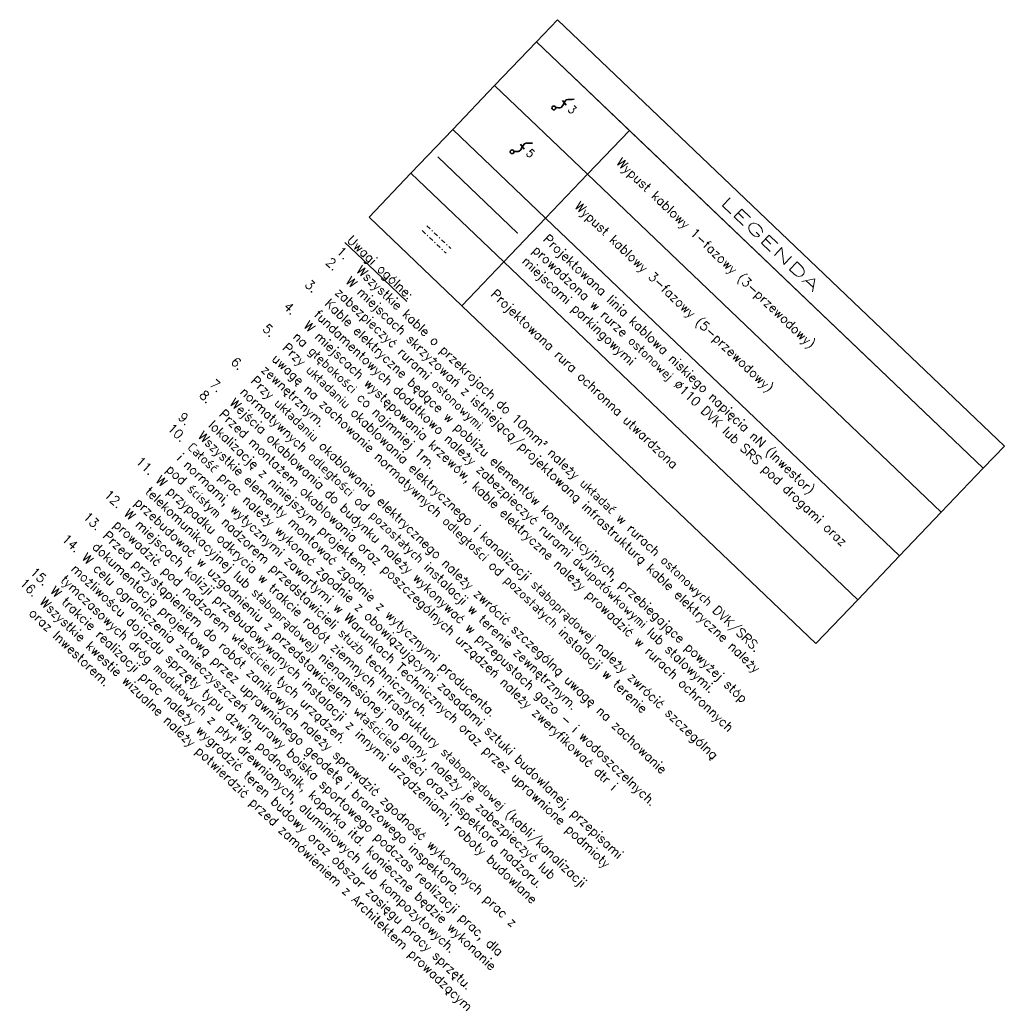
# Model space of a CAD drawing. Header units: metres. Extents: x 7427065 to 7427345, y 5541338 to 5541666.
# Tile 2 of 2: x 7427065 to 7427172, y 5541559 to 5541666. Entities that reach past the tile are written whole.
import ezdxf
from ezdxf.enums import TextEntityAlignment as Align

# ---------------------------------------------------------------- set-up
doc = ezdxf.new("R2010")
doc.units = ezdxf.units.M
doc.header["$LTSCALE"] = 0.01
doc.header["$MEASUREMENT"] = 0
doc.linetypes.add('DASHDOT', pattern=[1, 0.5, -0.25, 0, -0.25])
for name, color, linetype, lineweight in [('E_gn_ogólne', 3, 'Continuous', 35), ('E_gn_typ', 1, 'Continuous', 25), ('E_kabel_nn', 1, 'eN_LINE', 35), ('E_rurka', 152, 'Continuous', 15)]:
    doc.layers.add(name, color=color, linetype=linetype, lineweight=lineweight)
doc.layers.add('E_legenda_opis', color=151, linetype='Continuous')
doc.layers.add('E_legenda_ramka', color=1, linetype='Continuous')
doc.styles.add('GN_atrybuty', font='simplex.shx', dxfattribs={"width": 0.8})
doc.styles.add('OPISY OPRAW', font='simplex.shx', dxfattribs={"width": 0.9})
doc.styles.add('ROMANS 0.85P', font='romans.shx', dxfattribs={"width": 0.85, "oblique": 10})
doc.styles.get("Standard").update_dxf_attribs({"font": 'arial.ttf'})
doc.linetypes.add('eN_LINE', pattern='A,0.2,-0.2,["eN",Standard,S=0.1,R=0,X=-0.1,Y=-0.05],-0.2', length=0.6)

# ---------------------------------------------------------------- blocks, each defined once
blk = doc.blocks.new('WYPUST KABLOWY')
blk.add_line((1.14, 1.71, -0.01), (0.17, 1.87, -0.01))
blk.add_circle((0, 0), 0.311)
blk.add_open_spline([(0.18, 0.25, 0.01), (0.39, 0.48, 0.03), (1.25, 0.93, -0.02), (0.06, 2.48, -0.02), (1.2, 2.99, 0.06), (1.45, 3.35)], degree=3, knots=[0.089127, 0.089127, 0.089127, 0.089127, 0.985087, 2.468947, 3.784731, 3.784731, 3.784731, 3.784731])
at = {"layer": 'E_gn_typ', "style": 'GN_atrybuty', "width": 0.9, "flags": 8}
blk.add_attdef('ILOŚĆ_ŻYŁ', text='', height=1.25, dxfattribs=at).set_placement((1.57, 1.42, -0.1), align=Align.MIDDLE_LEFT)

msp = doc.modelspace()

# ---------------------------------------------------------------- linework, layer by layer
at = {"layer": 'E_kabel_nn', "ltscale": 500, "elevation": 0}
msp.add_lwpolyline([(7427110.55, 5541651.09), (7427119.24, 5541642.79), (7427119.24, 5541642.79), (7427119.24, 5541642.79)], dxfattribs=at)
at = {"layer": 'E_legenda_ramka', "elevation": 0}
for points in [[(7427121.31, 5541663.65), (7427170.02, 5541617.16), (7427172.32, 5541619.57), (7427123.61, 5541666.06)], [(7427116.75, 5541658.87), (7427126.87, 5541649.21), (7427131.44, 5541653.99), (7427121.31, 5541663.65)], [(7427112.19, 5541654.09), (7427122.31, 5541644.43), (7427126.87, 5541649.21), (7427116.75, 5541658.87)], [(7427107.62, 5541649.31), (7427117.75, 5541639.65), (7427122.31, 5541644.43), (7427112.19, 5541654.09)], [(7427165.45, 5541612.38), (7427126.87, 5541649.21), (7427131.44, 5541653.99), (7427170.02, 5541617.16)], [(7427103.06, 5541644.53), (7427113.19, 5541634.87), (7427117.75, 5541639.65), (7427107.62, 5541649.31)], [(7427160.89, 5541607.6), (7427122.31, 5541644.43), (7427126.87, 5541649.21), (7427165.45, 5541612.38)], [(7427156.33, 5541602.82), (7427117.75, 5541639.65), (7427122.31, 5541644.43), (7427160.89, 5541607.6)], [(7427151.77, 5541598.04), (7427113.19, 5541634.87), (7427117.75, 5541639.65), (7427156.33, 5541602.82)]]:
    msp.add_lwpolyline(points, close=True, dxfattribs=at)
at = {"layer": 'E_rurka', "linetype": 'DASHDOT', "ltscale": 100}
for p, q in [((7427109.36, 5541643.59, 0), (7427111.96, 5541641.12, 0)), ((7427108.85, 5541643.07, 0), (7427111.46, 5541640.59, 0))]:
    msp.add_line(p, q, dxfattribs=at)

# ---------------------------------------------------------------- block references
at = {"layer": 'E_gn_ogólne'}
ref = msp.add_blockref('WYPUST KABLOWY', (7427123.21, 5541656.44, 0), dxfattribs=dict(at, xscale=0.6599999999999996, yscale=0.6599999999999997, zscale=0.006600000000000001, rotation=316.4088939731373))
ref.add_attrib('ILOŚĆ_ŻYŁ', '3', dxfattribs={"layer": 'E_gn_typ', "height": 0.9, "rotation": 316.4089, "style": 'GN_atrybuty', "width": 0.9, "flags": 8}).set_placement((7427124.97, 5541656.51, 0), align=Align.MIDDLE_LEFT)
ref = msp.add_blockref('WYPUST KABLOWY', (7427118.65, 5541651.66, 0), dxfattribs=dict(at, xscale=0.6599999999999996, yscale=0.6599999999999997, zscale=0.006600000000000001, rotation=316.4088939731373))
ref.add_attrib('ILOŚĆ_ŻYŁ', '5', dxfattribs={"layer": 'E_gn_typ', "height": 0.9, "rotation": 316.4089, "style": 'GN_atrybuty', "width": 0.9, "flags": 8}).set_placement((7427120.41, 5541651.73, 0), align=Align.MIDDLE_LEFT)

# ---------------------------------------------------------------- texts
at = {"layer": 'E_legenda_opis', "style": 'OPISY OPRAW', "width": 2}
msp.add_text('LEGENDA', height=1.2, rotation=316.3329, dxfattribs=at).set_placement((7427146.81, 5541641.61, 0), align=Align.MIDDLE_CENTER)
at = {"layer": 'E_legenda_opis', "linetype": 'Continuous', "ltscale": 2, "char_height": 1, "rotation": 316.3329, "style": 'ROMANS 0.85P'}
for s, insert, width, attachment_point in [('{\\Fsimplex|c238;\\Q0;\\W1;Wypust kablowy 1-fazowy (3-przewodowy)}', (7427130.17, 5541650.63, 0), 51.9342, 4), ('{\\Q0;\\W1;\\Fsimplex|c0;Wypust kablowy 3-fazowy (5-przewodowy)}', (7427125.61, 5541645.85, 0), 51.9342, 4), ('{\\L\\Q0;\\W1;Uwagi ogólne:\\P\\pxi-3,l3,t3;\\l\\A1;\\Fsimplex|c0;1.^IWszystkie kable o przekrojach do 10mm\\fISOCPEUR|b0|i0|c238|p34;²\\Fsimplex|c0; należy układać w rurach osłonowych \\Fsimplex|c0;DVK/SRS.\\P2.^IW miejscach skrzyżowań z istniejącą/projektowaną infrastrukturą kable elektryczne należy zabezpieczyć rurami osłonowymi.\\P3.^IKable elektryczne będące w pobliżu elementów konstrukcyjnych, przebiegające powyżej stóp fundamentowych dodatkowo należy zabezpieczyć rurami dwupołówkowymi lub stalowymi.\\P4.^IW miejscach występowania krzewów, kable elektryczne należy prowadzić w rurach ochronnych na głębokości co najmniej 1m.\\P5.^IPrzy układaniu okablowania elektrycznego i kanalizacji słaboprądowej należy zwrócić szczególną uwagę na zachowanie normatywnych odległości od pozostałych instalacji w terenie zewnętrznym.\\P6.^IPrzy układaniu okablowania elektrycznego należy zwrócić szczególną uwagę na zachowanie normatywnych odległości od pozostałych instalacji w terenie zewnętrznym.\\P7.^IWejścia okablowania do budynku należy wykonywać w przepustach gazo - i wodoszczelnych.\\P8.^IPrzed montażem okablowania oraz poszczególnych urządzeń należy zweryfikować dtr i lokalizację z niniejszym projektem.\\P9.^IWszystkie elementy montować zgodnie z wytycznymi producenta.\\P10.^ICałość prac należy wykonać zgodnie z obowiązującymi zasadami sztuki budowlanej, przepisami i normami, wytycznymi zawartymi w Warunkach Technicznych oraz przez uprawnione podmioty pod ścisłym nadzorem przedstawicieli służb technicznych. \\P11.^IW przypadku odkrycia w trakcie robót ziemnych infrastruktury słaboprądowej (kabli/kanalizacji telekomunikacyjnej lub słaboprądowej) nienaniesionej na plany, należy je zabezpieczyć lub przebudować w uzgodnieniu z przedstawicielem właściciela sieci oraz inspektora nadzoru.\\P12.^IW miejscach kolizji przebudowywanych instalacji z innymi urządzeniami, roboty budowlane prowadzić pod nadzorem właścicieli tych urządzeń. \\P13.^IPrzed przystąpieniem do robót zanikowych należy sprawdzić zgodność wykonanych prac z dokumentacją projektową przez uprawnionego geodetę i branżowego inspektora.\\P14.^IW celu ograniczenia zanieczyszczeń murawy boiska sportowego podczas realizacji prac, dla możliwoścu dojazdu sprzęty typu dzwig, podnośnik, koparka itd. konieczne będzie wykonanie tymczasowych dróg modułowych z płyt drewnianych, aluminiowych lub kompozytowych.\\P15.^IW trakcie realizacji prac należy wygrodzić teren budowy oraz obszar zasięgu pracy sprzętu.\\P16.^IWszystkie kwestie wizualne należy potwierdzić przed zamówieniem z Architektem prowadzącym oraz Inwestorem.}', (7427101.26, 5541642.64, 0), 68.223, 1), ('\\A1;{\\Q0;\\W1;\\Fsimplex|c0;Projektowana linia kablowa niskiego napięcia nN (Inwestor) prowadzona w rurze osłonowej %%C110 DVK lub SRS pod drogami oraz miejscami parkingowymi }', (7427121.04, 5541641.07, 0), 51.9342, 4), ('{\\Fsimplex|c238;\\Q0;\\W1;Projektowana rura ochronna utwardzona}', (7427116.48, 5541636.29, 0), 51.9342, 4)]:
    msp.add_mtext(s, dxfattribs=dict(at, insert=insert, width=width, attachment_point=attachment_point))

doc.saveas('drawing.dxf')
